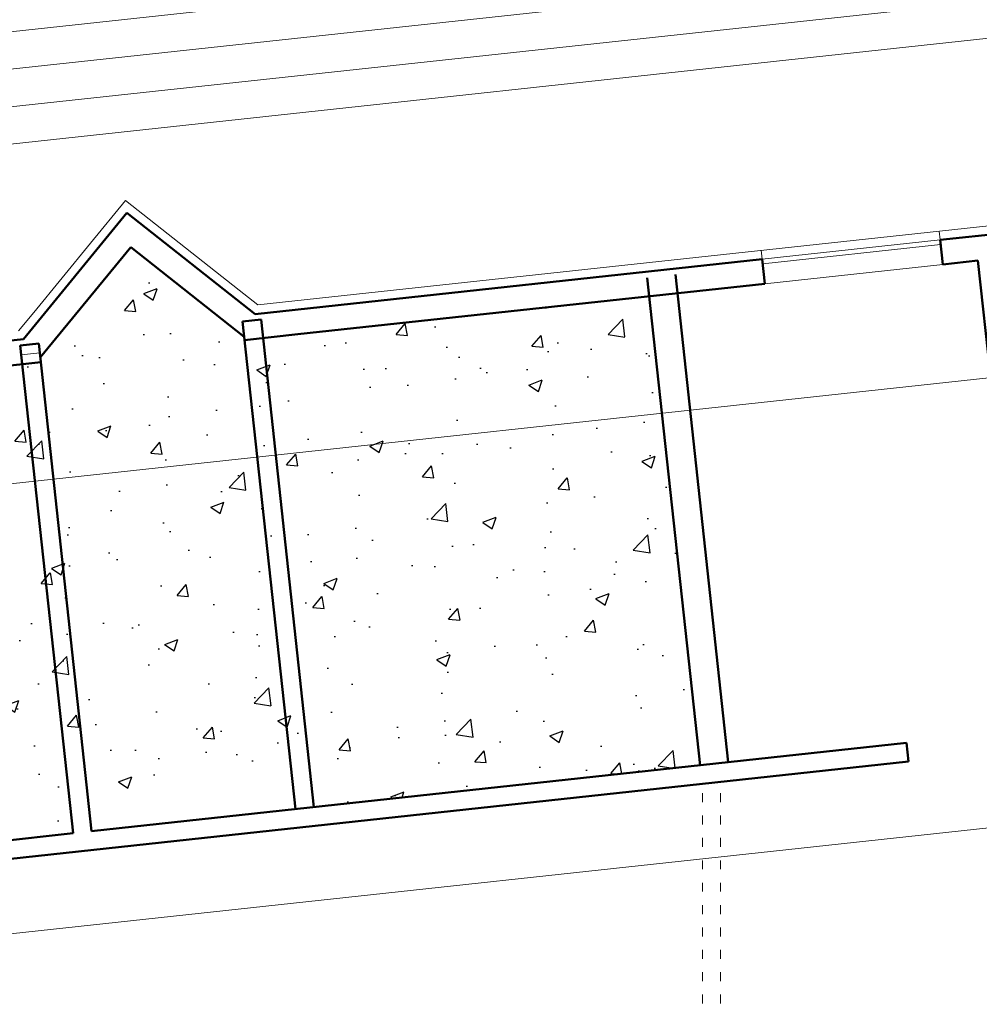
# Model space of a CAD drawing. Header units: millimetres. Extents: x 72202 to 304796, y 21658 to 519946.
# Tile 98 of 139: x 202409 to 203697, y 221958 to 223279. Entities that reach past the tile are written whole.
import ezdxf

# ---------------------------------------------------------------- set-up
doc = ezdxf.new("R2010")
doc.units = ezdxf.units.MM
doc.linetypes.add('ACAD_ISO03W100', pattern=[30, 12, -18])
doc.layers.get('0').update_dxf_attribs({"color": 253})
doc.layers.get('Defpoints').update_dxf_attribs({"color": 253})
for name, color, linetype, lineweight in [('linia - gruba - projektowana', 253, 'Continuous', 50), ('linia - rzut - cienka', 253, 'Continuous', 18), ('linia - ściany do wyburzenia', 253, 'Continuous', 5), ('LINIA CIENKA', 7, 'Continuous', 13), ('LINIA WYMIAROWANIE', 253, 'Continuous', 9)]:
    doc.layers.add(name, color=color, linetype=linetype, lineweight=lineweight)
doc.layers.add('LINIA-NIE DRUKOWAĆ', color=253, linetype='Continuous', lineweight=20, plot=False)
doc.styles.get("Standard").update_dxf_attribs({"font": 'ARIALN.TTF', "width": 0.75})
doc.dimstyles.new('sebek100', dxfattribs={"dimtxt": 17, "dimasz": 10, "dimexe": 10, "dimexo": 20, "dimgap": 4, "dimtad": 1, "dimrnd": 0.5, "dimtxsty": 'Standard', "dimblk": 'OBLIQUE', "dimcen": 8, "dimclre": 1, "dimazin": 0, "dimtm": 1e-09, "dimtfac": 1, "dimtix": 1, "dimtmove": 1, "dimatfit": 3, "dimldrblk": 'zas', "dimfxl": 10, "dimfxlon": 1, "dimtolj": 2, "dimlwd": -1, "dimlwe": -1, "dimarcsym": 0})

# ---------------------------------------------------------------- blocks, each defined once
blk = doc.blocks.new('_Oblique')
at = {"color": 0, "linetype": 'ByBlock', "lineweight": -2}
blk.add_line((-0.5, -0.5), (0.5, 0.5), dxfattribs=at)
blk = doc.blocks.new('*D285')
at = {"layer": 'Defpoints', "color": 0, "lineweight": -3, "ltscale": 4, "transparency": 16777216}
for p in [(205734.2, 222514.4), (205745, 222415), (201786.8, 222086.8)]:
    blk.add_point(p, dxfattribs=at)
at = {"layer": 'LINIA WYMIAROWANIE', "color": 0, "ltscale": 4, "transparency": 16777216}
blk.add_line((201797.6, 221987.4), (205745, 222415), dxfattribs=at)
at = {"layer": 'LINIA WYMIAROWANIE', "ltscale": 4, "transparency": 16777216}
for p, q in [((205743.9, 222424.9), (205746.1, 222405.1)), ((201796.5, 221997.4), (201798.6, 221977.5))]:
    blk.add_line(p, q, dxfattribs=at)
at = {"layer": 'LINIA WYMIAROWANIE', "color": 0, "ltscale": 4, "transparency": 16777216, "xscale": 10, "yscale": 10, "zscale": 10}
for p, rotation in [((205745, 222415), 6.182017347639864), ((201797.6, 221987.4), 186.1820173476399)]:
    blk.add_blockref('_Oblique', p, dxfattribs=dict(at, rotation=rotation))
at = {"layer": 'LINIA WYMIAROWANIE', "color": 0, "lineweight": -3, "ltscale": 4, "transparency": 16777216, "insert": (203769.8, 222215.3), "char_height": 20, "attachment_point": 5, "rotation": 6.182, "bg_fill": 3, "box_fill_scale": 1.1, "bg_fill_color": 256, "bg_fill_true_color": 13158600, "bg_fill_transparency": 0}
blk.add_mtext('\\A2;3970', dxfattribs=at)
blk = doc.blocks.new('zas')

msp = doc.modelspace()

# ---------------------------------------------------------------- hatches: boundary and pattern name
at = {"layer": 'linia - ściany do wyburzenia', "lineweight": -3, "ltscale": 1.2}
h = msp.add_hatch(dxfattribs=at)
h.set_pattern_fill('AR-CONC', color=256)
h.set_pattern_definition([(50, (54647.69, 17026.8), (182.18467, -15.939086), [19.05, -209.55]), (355, (54647.69, 17026.8), (-35.24342, 191.05685), [15.24, -167.64058]), (100.451445, (54662.87, 17025.47), (146.94125, 175.11775), [16.19001, -178.09024]), (46.1842, (54647.69, 17077.6), (271.07904, -42.04233), [28.575, -314.325]), (96.63556, (54670.28, 17074.1), (237.40413, 247.42612), [24.28502, -267.1356]), (351.18415, (54647.69, 17077.6), (237.40413, 247.42612), [22.85997, -251.45973]), (21, (54673.09, 17064.9), (151.61439, -102.2652), [19.05, -209.55]), (326, (54673.09, 17064.9), (61.80203, 184.18797), [15.24, -167.64]), (71.451445, (54685.72, 17056.38), (213.41642, 81.92277), [16.19001, -178.08994]), (37.5, (54647.686, 17026.8), (3.088603, 84.555039), [0, -165.608, 0, -170.18, 0, -168.275]), (7.5, (54647.69, 17026.8), (66.819663, 100.180575), [0, -97.028, 0, -161.798, 0, -64.135]), (327.5, (54591.044, 17026.8), (135.590595, -5.728744), [0, -63.5, 0, -198.12, 0, -262.89]), (317.5, (54565.64, 17026.8), (148.12918, 25.42649), [0, -82.55, 0, -131.572, 0, -186.69])])
h.paths.add_polyline_path([(203253.976, 222907.607), (202736.006, 222851.502), (202711.151, 222848.81), (202558.314, 222973.329), (202437.751, 222819.196), (201454.999, 222712.747), (201523.165, 222083.428), (203322.142, 222278.288)])

# ---------------------------------------------------------------- linework, layer by layer
at = {"layer": 'linia - gruba - projektowana'}
for p, q in [((202414.454, 222849.865), (202553.333, 223019.311)), ((202725.274, 222883.532), (202553.333, 223019.311)), ((203644.12, 222983.059), (203763.422, 222995.982)), ((203644.12, 222983.059), (203647.673, 222950.251)), ((202437.077, 222825.409), (202558.314, 222973.329)), ((202710.698, 222852.994), (202558.314, 222973.329)), ((202779.179, 222889.371), (203405.515, 222957.214)), ((203405.515, 222957.214), (203409.069, 222924.406)), ((203647.673, 222950.251), (203694.897, 222955.366)), ((203694.897, 222955.366), (203763.063, 222326.047)), ((203251.284, 222932.462), (203322.142, 222278.288)), ((203289.063, 222936.554), (203359.921, 222282.38)), ((202782.733, 222856.563), (203409.069, 222924.406)), ((202725.274, 222883.532), (202779.179, 222889.371)), ((202708.459, 222873.664), (202733.314, 222876.356)), ((202733.314, 222876.356), (202804.172, 222222.183)), ((202708.459, 222873.664), (202779.317, 222219.491)), ((201418.637, 222742.001), (202414.454, 222849.865)), ((202711.151, 222848.81), (202782.733, 222856.563)), ((202410.204, 222841.358), (202435.058, 222844.05)), ((202410.204, 222841.358), (202412.896, 222816.503)), ((202410.204, 222841.358), (202481.062, 222187.184)), ((202435.058, 222844.05), (202505.917, 222189.877)), ((201454.999, 222712.747), (202437.751, 222819.196)), ((202505.917, 222189.877), (203599.023, 222308.279)), ((203601.715, 222283.424), (203599.023, 222308.279)), ((201786.792, 222086.837), (203601.715, 222283.424)), ((201523.165, 222083.428), (202481.062, 222187.184))]:
    msp.add_line(p, q, dxfattribs=at)
at = {"layer": 'linia - rzut - cienka', "linetype": 'ACAD_ISO03W100'}
for p, q in [((203349.292, 221808.846), (203349.292, 222256.082)), ((203325.292, 221808.846), (203325.292, 222253.483))]:
    msp.add_line(p, q, dxfattribs=at)
at = {"layer": 'LINIA CIENKA'}
for p, q in [((202728.86, 222895.991), (205703.276, 223218.171)), ((202504.493, 222978.652), (202551.522, 223036.032)), ((202703.923, 222915.683), (202551.522, 223036.032)), ((203644.12, 222983.059), (203642.822, 222995.083)), ((203644.12, 222983.059), (203405.515, 222957.214)), ((202504.493, 222978.652), (202428.425, 222885.842)), ((203405.515, 222957.214), (203404.218, 222969.238)), ((203644.766, 222977.094), (203406.162, 222951.249)), ((203647.673, 222950.251), (203409.069, 222924.406)), ((202728.86, 222895.991), (202703.923, 222915.683)), ((202731.15, 222896.333), (202731.16, 222896.24)), ((202408.044, 222860.976), (202428.425, 222885.842))]:
    msp.add_line(p, q, dxfattribs=at)
at = {"layer": 'LINIA WYMIAROWANIE', "color": 4, "ltscale": 1.2}
for q in [(202411.55, 222828.931), (202437.751, 222819.196)]:
    msp.add_line((202436.404, 222831.623), q, dxfattribs=at)
msp.add_lwpolyline([(202410.204, 222841.358), (202412.896, 222816.503), (202437.751, 222819.196), (202435.058, 222844.05), (202410.204, 222841.358)], dxfattribs=at)
at = {"layer": 'LINIA-NIE DRUKOWAĆ'}
for p, q in [((200914.956, 223101.854), (205660.201, 223615.845)), ((200920.341, 223052.144), (205665.585, 223566.136)), ((200925.725, 223002.435), (205670.969, 223516.427)), ((200931.11, 222952.726), (205676.354, 223466.718)), ((205680.398, 223011.506), (201129.02, 222518.513))]:
    msp.add_line(p, q, dxfattribs=at)

# ---------------------------------------------------------------- next in the draw order: dimensions: what is measured, and where the dimension line sits
at = {"layer": 'LINIA WYMIAROWANIE', "lineweight": -3, "ltscale": 4}
dim = msp.add_aligned_dim(p1=(201786.792, 222086.837), p2=(205734.241, 222514.414), distance=-100, text='3970', dimstyle='sebek100', override={"dimtxt": 20, "dimrnd": 0, "dimclre": 256, "dimtfill": 1, "dimarcsym": 2}, dxfattribs=at)
dim.commit()
dim.dimension.update_dxf_attribs({"geometry": '*D285', "text_midpoint": (203769.755, 222215.336)})

doc.saveas('drawing.dxf')
